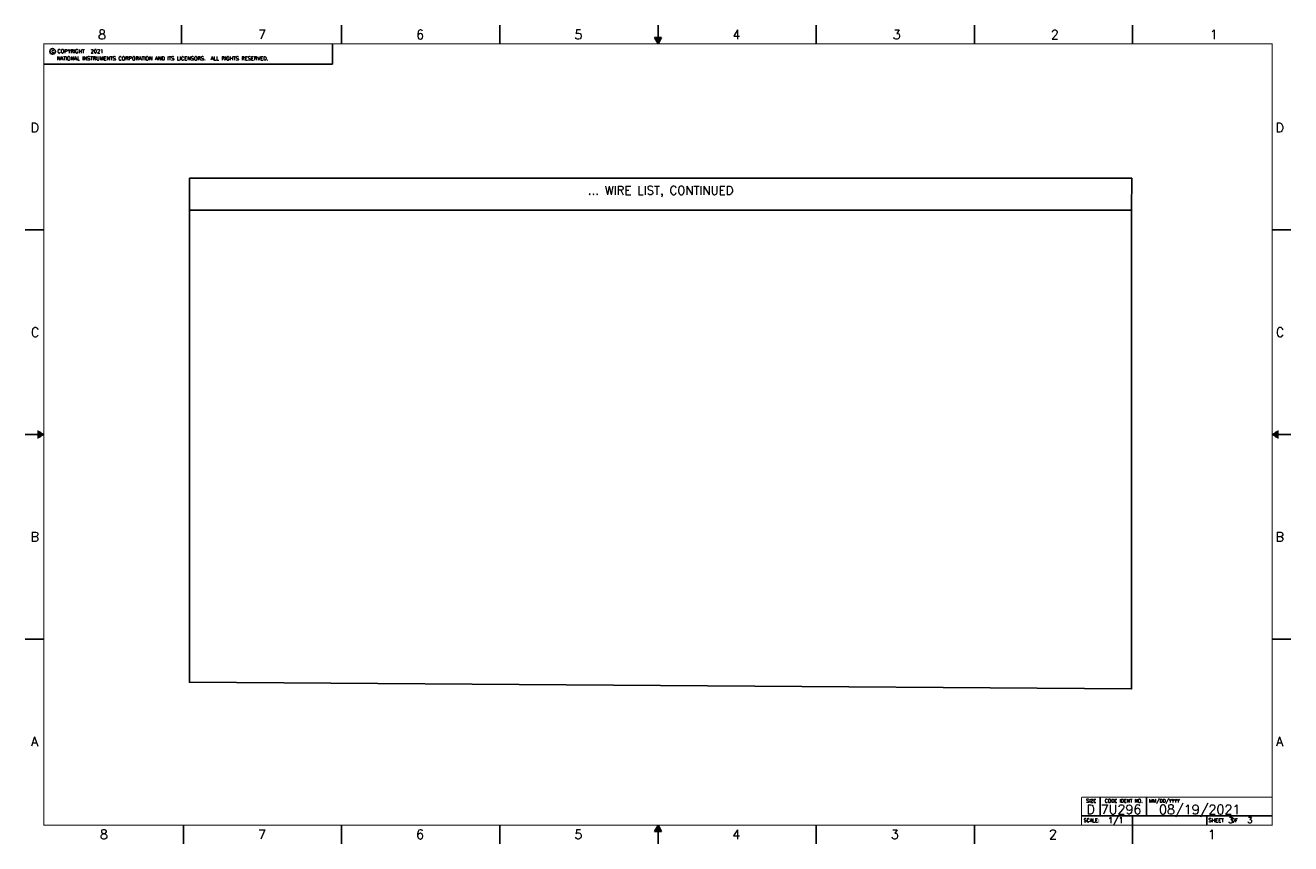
# Model space of a CAD drawing. Header units: inches. Extents: x 0 to 34, y 0 to 22.
import ezdxf
from ezdxf.enums import TextEntityAlignment as Align

# ---------------------------------------------------------------- set-up
doc = ezdxf.new("R2010")
doc.units = ezdxf.units.IN
doc.header["$MEASUREMENT"] = 0
for name, color, linetype in [('DSIZE', 5, 'Continuous'), ('OBJ', 1, 'Continuous'), ('TEXT', 3, 'Continuous')]:
    doc.layers.add(name, color=color, linetype=linetype)
doc.styles.add('ROMAND', font='ROMAND')
doc.styles.add('ROMANS', font='romans.shx')
doc.styles.add('SIMPLEX', font='SIMPLEX')

# ---------------------------------------------------------------- blocks, each defined once
blk = doc.blocks.new('Dsizeh2_cu_r2')
at = {"layer": 'DSIZE'}
for p, q in [((4.2, 21.5), (4.2, 22)), ((8.5, 21.5), (8.5, 22)), ((12.75, 21.5), (12.75, 22)), ((17, 21.5), (17, 22)), ((21.25, 22), (21.25, 21.5)), ((25.5, 22), (25.5, 21.5)), ((29.75, 22), (29.75, 21.5)), ((8.25, 21.5), (8.25, 20.953)), ((17.098, 21.67), (16.902, 21.67)), ((16.902, 21.67), (17, 21.5)), ((16.908, 21.66), (17.092, 21.66)), ((16.913, 21.65), (17.087, 21.65)), ((16.919, 21.64), (17.081, 21.64)), ((16.925, 21.63), (17.075, 21.63)), ((16.931, 21.62), (17.069, 21.62)), ((16.936, 21.61), (17.064, 21.61)), ((16.942, 21.6), (17.058, 21.6)), ((16.948, 21.59), (17.052, 21.59)), ((16.954, 21.58), (17.046, 21.58)), ((16.96, 21.57), (17.04, 21.57)), ((16.965, 21.56), (17.035, 21.56)), ((16.971, 21.55), (17.029, 21.55)), ((16.977, 21.54), (17.023, 21.54)), ((16.983, 21.53), (17.017, 21.53)), ((16.988, 21.52), (17.012, 21.52)), ((16.994, 21.51), (17.006, 21.51)), ((17, 21.5), (17.098, 21.67)), ((0.5, 20.953), (8.25, 20.953)), ((0, 16.5), (0.5, 16.5)), ((33.5, 16.5), (34, 16.5)), ((0.5, 11), (0, 11)), ((0.33, 11.09), (0.344, 11.09)), ((0.33, 11.08), (0.361, 11.08)), ((0.33, 11.07), (0.379, 11.07)), ((0.33, 11.06), (0.396, 11.06)), ((0.33, 11.05), (0.413, 11.05)), ((0.33, 11.04), (0.431, 11.04)), ((0.33, 11.03), (0.448, 11.03)), ((0.33, 11.02), (0.465, 11.02)), ((0.33, 11.01), (0.483, 11.01)), ((0.33, 11), (0.5, 11)), ((0.33, 10.99), (0.483, 10.99)), ((0.33, 10.98), (0.465, 10.98)), ((0.33, 10.97), (0.448, 10.97)), ((0.33, 10.96), (0.431, 10.96)), ((0.33, 10.95), (0.413, 10.95)), ((0.33, 10.94), (0.396, 10.94)), ((0.33, 10.93), (0.379, 10.93)), ((0.33, 10.92), (0.361, 10.92)), ((0.33, 10.91), (0.344, 10.91)), ((33.5, 11), (33.67, 11)), ((34, 11), (33.5, 11)), ((33.517, 11.01), (33.67, 11.01)), ((33.517, 10.99), (33.67, 10.99)), ((33.535, 11.02), (33.67, 11.02)), ((33.535, 10.98), (33.67, 10.98)), ((33.552, 11.03), (33.67, 11.03)), ((33.552, 10.97), (33.67, 10.97)), ((33.569, 11.04), (33.67, 11.04)), ((33.569, 10.96), (33.67, 10.96)), ((33.587, 11.05), (33.67, 11.05)), ((33.587, 10.95), (33.67, 10.95)), ((33.604, 11.06), (33.67, 11.06)), ((33.604, 10.94), (33.67, 10.94)), ((33.621, 11.07), (33.67, 11.07)), ((33.621, 10.93), (33.67, 10.93)), ((33.639, 11.08), (33.67, 11.08)), ((33.639, 10.92), (33.67, 10.92)), ((33.656, 11.09), (33.67, 11.09)), ((33.656, 10.91), (33.67, 10.91)), ((0, 5.5), (0.5, 5.5)), ((34, 5.5), (33.5, 5.5)), ((28.88, 0.75), (28.88, 1.25)), ((30.13, 0.75), (30.13, 1.25)), ((28.38, 0.75), (33.5, 0.75)), ((29.746, 0.75), (29.746, 0.5)), ((31.75, 0.75), (31.75, 0.5)), ((4.25, 0), (4.25, 0.5)), ((8.5, 0), (8.5, 0.5)), ((12.75, 0), (12.75, 0.5)), ((17, 0.5), (16.902, 0.33)), ((16.913, 0.35), (17.087, 0.35)), ((16.919, 0.36), (17.081, 0.36)), ((16.925, 0.37), (17.075, 0.37)), ((16.931, 0.38), (17.069, 0.38)), ((16.936, 0.39), (17.064, 0.39)), ((16.942, 0.4), (17.058, 0.4)), ((16.948, 0.41), (17.052, 0.41)), ((16.954, 0.42), (17.046, 0.42)), ((16.96, 0.43), (17.04, 0.43)), ((16.965, 0.44), (17.035, 0.44)), ((16.971, 0.45), (17.029, 0.45)), ((16.977, 0.46), (17.023, 0.46)), ((16.983, 0.47), (17.017, 0.47)), ((16.988, 0.48), (17.012, 0.48)), ((16.994, 0.49), (17.006, 0.49)), ((17.098, 0.33), (17, 0.5)), ((17, 0), (17, 0.5)), ((21.25, 0), (21.25, 0.5)), ((25.5, 0), (25.5, 0.5)), ((29.75, 0), (29.75, 0.5)), ((16.902, 0.33), (17.098, 0.33)), ((16.908, 0.34), (17.092, 0.34))]:
    blk.add_line(p, q, dxfattribs=at)
at = {"layer": 'DSIZE', "const_width": 0.03}
blk.add_lwpolyline([(0.5, 0.5), (33.5, 0.5), (33.5, 21.5), (0.5, 21.5)], close=True, dxfattribs=at)
for points in [[(28.38, 1.25), (28.38, 0.5)], [(28.38, 1.25), (33.5, 1.25)]]:
    blk.add_lwpolyline(points, dxfattribs=at)
at = {"layer": 'DSIZE'}
blk.add_circle((0.733, 21.298), 0.0754, dxfattribs=at)
at = {"layer": 'TEXT', "color": 5}
for s, height, style, p in [('8', 0.25, 'ROMANS', (1.956, 21.624)), ('7', 0.25, 'ROMANS', (6.256, 21.624)), ('6', 0.25, 'ROMANS', (10.5, 21.624)), ('5', 0.25, 'ROMANS', (14.755, 21.624)), ('4  ', 0.25, 'ROMANS', (19.001, 21.624)), ('3', 0.25, 'ROMANS', (23.306, 21.624)), ('2', 0.25, 'ROMANS', (27.556, 21.624)), ('1', 0.25, 'ROMANS', (31.825, 21.624)), ('c', 0.1, 'SIMPLEX', (0.703, 21.265)), ('COPYRIGHT', 0.1, 'SIMPLEX', (0.862, 21.251)), ('D', 0.25, 'ROMANS', (0.144, 19.126)), ('D', 0.25, 'ROMANS', (33.592, 19.124)), ('C', 0.25, 'ROMANS', (0.15, 13.624)), ('C', 0.25, 'ROMANS', (33.601, 13.624)), ('B', 0.25, 'ROMANS', (0.144, 8.126)), ('B', 0.25, 'ROMANS', (33.592, 8.125)), ('A', 0.25, 'ROMANS', (0.152, 2.624)), ('A', 0.25, 'ROMANS', (33.606, 2.625)), ('7U296', 0.25, 'ROMAND', (28.895, 0.798)), ('8', 0.25, 'ROMANS', (2.006, 0.126)), ('7', 0.25, 'ROMANS', (6.255, 0.125)), ('6', 0.25, 'ROMANS', (10.499, 0.125)), ('5', 0.25, 'ROMANS', (14.754, 0.125)), ('4  ', 0.25, 'ROMANS', (19, 0.125)), ('3', 0.25, 'ROMANS', (23.256, 0.125)), ('2', 0.25, 'ROMANS', (27.506, 0.125)), ('1', 0.25, 'ROMANS', (31.774, 0.125))]:
    blk.add_text(s, height=height, dxfattribs=dict(at, style=style)).set_placement(p)
at = {"layer": 'TEXT', "style": 'ROMAND'}
blk.add_text('D  ', height=0.25, dxfattribs=at).set_placement((28.513, 0.798))
at = {"layer": 'TEXT', "color": 5, "style": 'ROMANS'}
for s, insert, char_height, width, attachment_point in [('{\\Fromand.shx;\\C5;SIZE}', (28.638, 1.2), 0.093, 0.3675, 2), ('{\\Fromand.shx;\\C5;CODE IDENT NO.}', (29.513, 1.2), 0.093, 1.3096, 2), ('{\\Fromand|c0;MM/DD/YYYY}', (30.194, 1.2), 0.093, 1.3384, 1), ('{\\Fromand.shx;\\C5;SHEET   OF}', (31.789, 0.631), 0.1, 1.3384, 4), ('{\\Fromand.shx;\\C5;SCALE:}', (28.437, 0.628), 0.093, 1.3384, 4)]:
    blk.add_mtext(s, dxfattribs=dict(at, insert=insert, char_height=char_height, width=width, attachment_point=attachment_point))
at = {"layer": 'TEXT', "color": 5, "style": 'ROMANS', "flags": 4}
for tag, p in [('COPYRIGHT_SECOND_LINE', (0.851, 21.111)), ('COPYRIGHT', (1.754, 21.302))]:
    blk.add_attdef(tag, text='', height=0.1, dxfattribs=at).set_placement(p, align=Align.MIDDLE_LEFT)
at = {"layer": 'TEXT', "style": 'ROMANS', "flags": 4}
blk.add_attdef('NOTES', text='', height=0.156, dxfattribs=at).set_placement((0.97, 1.078), align=Align.MIDDLE_LEFT)
for tag, height, p in [('DATE_#', 0.25, (31.555, 0.919)), ('SCALE', 0.156, (29.301, 0.631)), ('SH', 0.156, (32.391, 0.633)), ('SH_#', 0.156, (32.903, 0.633))]:
    blk.add_attdef(tag, text='', height=height, dxfattribs=at).set_placement(p, align=Align.MIDDLE_CENTER)

msp = doc.modelspace()

# ---------------------------------------------------------------- linework, layer by layer
at = {"layer": 'OBJ'}
for p, q in [((4.411, 17.888), (29.732, 17.888)), ((4.411, 5.227), (4.411, 17.888)), ((29.725, 17.034), (29.732, 17.888)), ((4.411, 17.034), (27.952, 17.034))]:
    msp.add_line(p, q, dxfattribs=at)
msp.add_lwpolyline([(4.411, 17.034), (29.725, 17.034), (29.725, 4.159), (4.411, 4.341)], close=True, dxfattribs=at)

# ---------------------------------------------------------------- block references
ref = msp.add_blockref('Dsizeh2_cu_r2', (0, 0))
ref.add_attrib('DATE_#', '08/19/2021', dxfattribs={"layer": 'TEXT', "height": 0.25, "style": 'ROMANS'}).set_placement((31.555, 0.919), align=Align.MIDDLE_CENTER)
ref.add_attrib('SCALE', '1/1', dxfattribs={"layer": 'TEXT', "height": 0.1562, "style": 'ROMANS'}).set_placement((29.301, 0.631), align=Align.MIDDLE_CENTER)
ref.add_attrib('SH', '3', dxfattribs={"layer": 'TEXT', "height": 0.156, "style": 'ROMANS'}).set_placement((32.391, 0.633), align=Align.MIDDLE_CENTER)
ref.add_attrib('SH_#', '3', dxfattribs={"layer": 'TEXT', "height": 0.156, "style": 'ROMANS'}).set_placement((32.903, 0.633), align=Align.MIDDLE_CENTER)
ref.add_attrib('COPYRIGHT', '2021', dxfattribs={"layer": 'TEXT', "color": 5, "height": 0.1, "style": 'ROMANS'}).set_placement((1.754, 21.302), align=Align.MIDDLE_LEFT)
ref.add_attrib('COPYRIGHT_SECOND_LINE', 'NATIONAL INSTRUMENTS CORPORATION AND ITS LICENSORS.  ALL RIGHTS RESERVED.', dxfattribs={"layer": 'TEXT', "color": 5, "height": 0.1, "style": 'ROMANS'}).set_placement((0.851, 21.111), align=Align.MIDDLE_LEFT)

# ---------------------------------------------------------------- texts
at = {"layer": 'TEXT', "style": 'ROMANS'}
msp.add_text('... WIRE LIST, CONTINUED', height=0.23173, dxfattribs=at).set_placement((17.071, 17.527), align=Align.MIDDLE)

doc.saveas('drawing.dxf')
